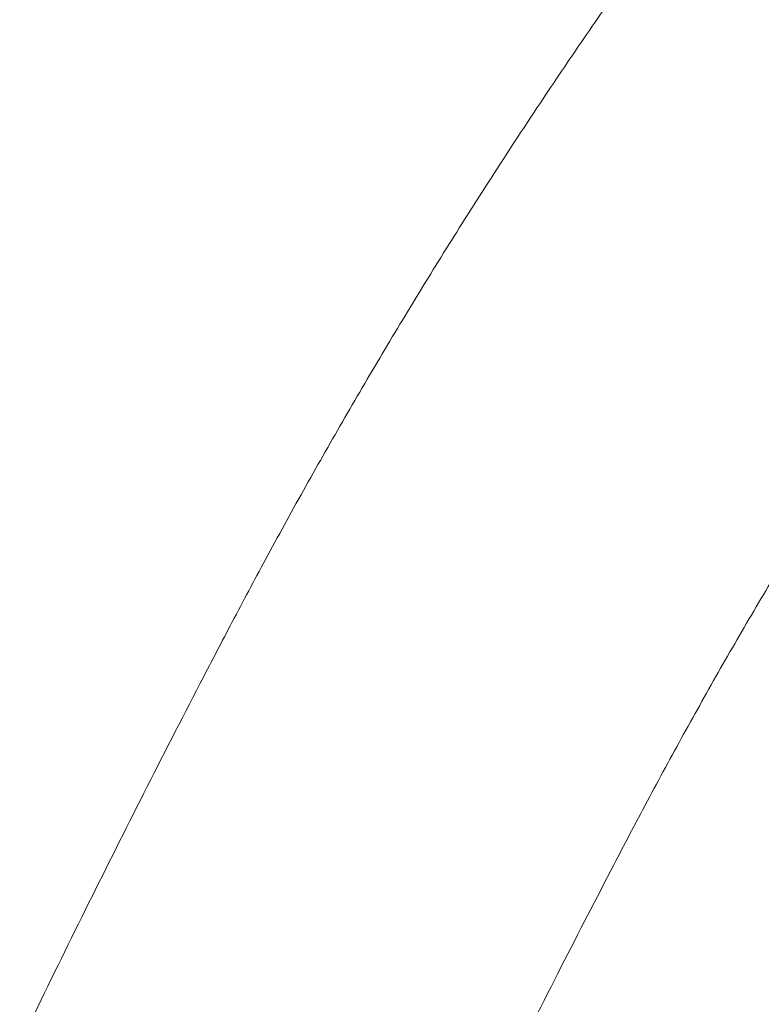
# Model space of a CAD drawing. Extents: x 5459245 to 5462690, y 5971016 to 5972523.
# Tile 131 of 198: x 5462451.542 to 5462451.76, y 5972213.417 to 5972213.708. Entities that reach past the tile are written whole.
import ezdxf

# ---------------------------------------------------------------- set-up
doc = ezdxf.new("R2010")
doc.units = 0
doc.layers.add('A_MAŁA ARCHITEKTURA', color=195, linetype='CONTINUOUS', lineweight=9)

# ---------------------------------------------------------------- blocks, each defined once
blk = doc.blocks.new('A$C43995eb0')
at = {"layer": 'A_MAŁA ARCHITEKTURA', "linetype": 'Continuous'}
for points, knots in [([(768.63, -596.05), (771.65, -599.17), (780.31, -608.14), (794.77, -622.76), (812.06, -639.86), (829.56, -656.71), (847.24, -673.32), (865.1, -689.7), (883.15, -705.82), (901.38, -721.7), (919.78, -737.33), (938.36, -752.71), (957.11, -767.84), (976.03, -782.7), (995.11, -797.31), (1014.36, -811.66), (1033.77, -825.75), (1053.33, -839.57), (1073.05, -853.12), (1092.91, -866.4), (1112.93, -879.41), (1133.09, -892.15), (1153.39, -904.61), (1173.83, -916.79), (1194.41, -928.7), (1215.11, -940.32), (1235.95, -951.66), (1256.91, -962.72), (1277.99, -973.49), (1299.2, -983.97), (1320.52, -994.16), (1341.95, -1004.07), (1363.49, -1013.68), (1385.14, -1022.99), (1406.89, -1032.01), (1428.74, -1040.74), (1450.68, -1049.16), (1472.72, -1057.29), (1494.85, -1065.11), (1517.06, -1072.64), (1539.36, -1079.86), (1561.73, -1086.78), (1584.18, -1093.39), (1606.7, -1099.69), (1629.3, -1105.69), (1651.95, -1111.39), (1674.67, -1116.77), (1697.45, -1121.84), (1720.28, -1126.61), (1743.17, -1131.06), (1766.1, -1135.2), (1789.08, -1139.03), (1812.09, -1142.55), (1835.15, -1145.75), (1858.24, -1148.64), (1881.36, -1151.22), (1904.5, -1153.48), (1927.67, -1155.42), (1950.86, -1157.05), (1974.07, -1158.37), (1997.29, -1159.37), (2019.69, -1160.04), (2034.36, -1160.25), (2041.28, -1160.34)], [0, 0, 0, 0, 0.008859, 0.025435, 0.04201, 0.058584, 0.075158, 0.09173, 0.108302, 0.124873, 0.141442, 0.158011, 0.174578, 0.191145, 0.20771, 0.224275, 0.240838, 0.257401, 0.273962, 0.290523, 0.307082, 0.32364, 0.340197, 0.356754, 0.373309, 0.389863, 0.406416, 0.422968, 0.439519, 0.456068, 0.472617, 0.489165, 0.505712, 0.522258, 0.538803, 0.555347, 0.57189, 0.588432, 0.604973, 0.621513, 0.638052, 0.654591, 0.671129, 0.687665, 0.704202, 0.720737, 0.737272, 0.753806, 0.770339, 0.786872, 0.803404, 0.819936, 0.836467, 0.852998, 0.869528, 0.886058, 0.902587, 0.919116, 0.935645, 0.952174, 0.968702, 0.98523, 1, 1, 1, 1]), ([(2042.68, -1027.35), (2038.84, -1027.3), (2027.57, -1027.16), (2008.87, -1026.68), (1986.57, -1025.82), (1964.28, -1024.63), (1942, -1023.11), (1925.85, -1021.85), (1917.12, -1021.01), (1915.81, -1020.88)], [0, 0, 0, 0, 0.090557, 0.266211, 0.441865, 0.617518, 0.793169, 0.968818, 1, 1, 1, 1]), ([(2173.89, -1026.59), (2168.52, -1026.71), (2151.24, -1027.07), (2122.05, -1027.46), (2086.95, -1027.62), (2060.49, -1027.53), (2045.95, -1027.38), (2042.68, -1027.35)], [0, 0, 0, 0, 0.1228993, 0.3951475, 0.6673964, 0.925317, 1, 1, 1, 1]), ([(2041.28, -1160.34), (2047.7, -1160.4), (2066.23, -1160.57), (2096.85, -1160.61), (2133.16, -1160.35), (2160.68, -1159.92), (2176.1, -1159.58), (2179.42, -1159.51)], [0, 0, 0, 0, 0.139442, 0.402266, 0.665089, 0.927913, 1, 1, 1, 1])]:
    blk.add_open_spline(points, degree=3, knots=knots, dxfattribs=at)

msp = doc.modelspace()

# ---------------------------------------------------------------- block references
at = {"layer": 'A_MAŁA ARCHITEKTURA', "xscale": 0.001, "yscale": 0.001, "zscale": 0.001, "rotation": 242.9301705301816}
msp.add_blockref('A$C43995eb0', (5462453.5658, 5972214.81866), dxfattribs=at)

doc.saveas('drawing.dxf')
